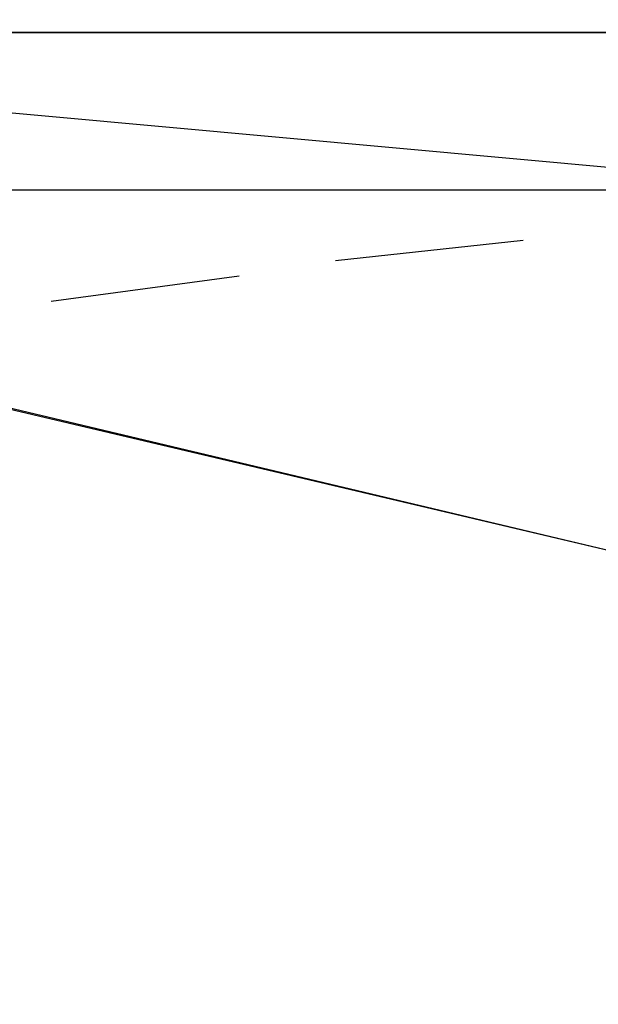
# Model space of a CAD drawing. Header units: feet. Extents: x -79 to 198, y -22 to 181.
# Tile 28 of 256: x 75.29 to 76.81, y 15.68 to 18.26. Entities that reach past the tile are written whole.
import ezdxf

# ---------------------------------------------------------------- set-up
doc = ezdxf.new("R2010")
doc.units = ezdxf.units.FT
doc.layers.add('A-LINEA', color=7, linetype='CONTINUOUS')
doc.layers.add('A-MURO-CONCRETO', color=8, linetype='CONTINUOUS')

msp = doc.modelspace()

# ---------------------------------------------------------------- linework, layer by layer
at = {"layer": 'A-LINEA'}
for p, q in [((76.6133, 17.6844), (76.12, 17.6311)), ((75.8667, 17.5911), (75.3733, 17.5244))]:
    msp.add_line(p, q, dxfattribs=at)
for points in [[(126.2667, 36.6311), (119.2267, 38.2978), (119.16, 37.9644), (109.12, 40.3378), (105.48, 24.9378), (96.3733, 27.2578), (96.2667, 26.7644), (92.6933, 27.6178), (92.1333, 25.2311), (89.6, 14.5378), (77.3867, 17.4311), (77.2267, 16.7778), (73.6667, 17.6178), (72.7067, 13.6044), (71.9067, 10.1778)], [(77.5733, 18.2311), (77.2267, 16.7778), (72.8533, 17.8178), (73.2, 19.2711), (77.5733, 18.2311)]]:
    msp.add_lwpolyline(points, dxfattribs=at)
at = {"layer": 'A-MURO-CONCRETO'}
for points in [[(73.2, 19.2711), (77.5733, 18.2311), (72.9467, 18.2311), (73.2, 19.2711), (73.2, 19.2711)], [(72.9467, 18.2311), (72.8533, 17.8178), (77.48, 17.8178), (72.9467, 18.2311)], [(72.9467, 18.2311), (77.5733, 18.2311), (77.48, 17.8178), (72.9467, 18.2311), (72.9467, 18.2311)], [(72.8533, 17.8178), (77.48, 17.8178), (77.2267, 16.7778), (72.8533, 17.8178), (72.8533, 17.8178)]]:
    msp.add_lwpolyline(points, dxfattribs=at)

doc.saveas('drawing.dxf')
